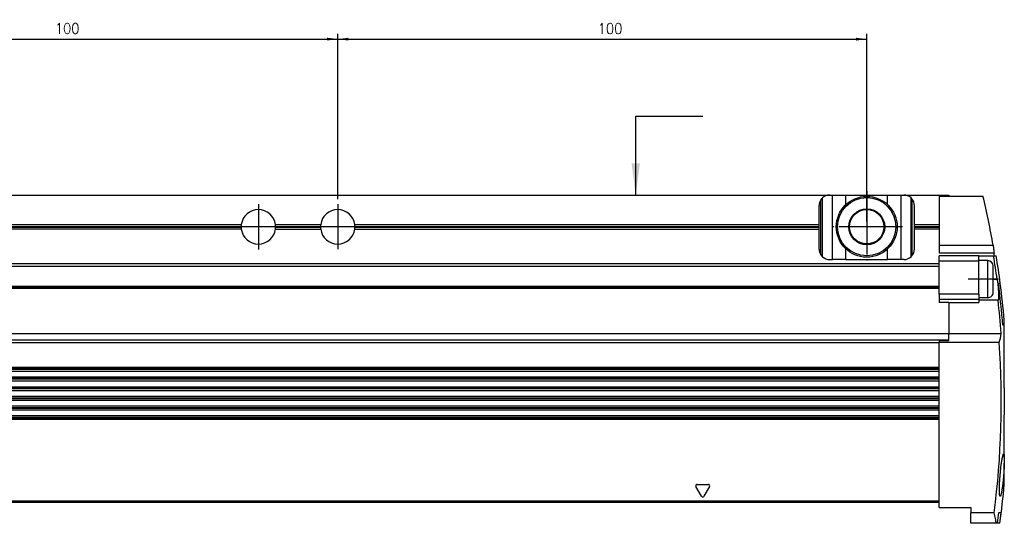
# Model space of a CAD drawing. Header units: millimetres. Extents: x -285 to 870, y -217 to 203.
# Tile 11 of 22: x 11 to 198, y -18 to 77. Entities that reach past the tile are written whole.
import ezdxf

# ---------------------------------------------------------------- set-up
doc = ezdxf.new("R2010")
doc.units = ezdxf.units.MM
doc.linetypes.add('DOT_CENTER', pattern=[14, 12, -1, 0, -1])
doc.layers.add('1', color=7, linetype='Continuous')
doc.styles.add('CONVERTER_11', font='txt.shx', dxfattribs={"width": 0.9})
doc.dimstyles.new('ME10_DIM_25', dxfattribs={"dimtxt": 2, "dimasz": 2, "dimexe": 1, "dimexo": 1, "dimgap": 1, "dimtad": 1, "dimdsep": 46, "dimtxsty": 'CONVERTER_11', "dimsah": 1, "dimcen": 0.09, "dimclrd": 2, "dimclre": 2, "dimclrt": 2, "dimadec": 0, "dimazin": 0, "dimtfac": 1, "dimtdec": 4, "dimtix": 1, "dimtmove": 0, "dimatfit": 3, "dimfxl": 1, "dimtolj": 1, "dimtzin": 0, "dimarcsym": 0})
doc.dimstyles.new('ME10_DIM_47', dxfattribs={"dimtxt": 2, "dimasz": 2, "dimexe": 1, "dimexo": 1, "dimgap": 1, "dimtad": 1, "dimdsep": 46, "dimtxsty": 'CONVERTER_11', "dimsah": 1, "dimcen": 0.09, "dimclrd": 2, "dimclre": 2, "dimclrt": 2, "dimadec": 0, "dimazin": 0, "dimtfac": 1, "dimtdec": 4, "dimtix": 1, "dimtmove": 0, "dimatfit": 3, "dimfxl": 1, "dimtolj": 1, "dimtzin": 0, "dimarcsym": 0})
doc.dimstyles.get("Standard").update_dxf_attribs({"dimtxt": 0.18, "dimasz": 0.18, "dimexe": 0.18, "dimexo": 0.0625, "dimgap": 0.09, "dimtad": 0, "dimtih": 1, "dimtoh": 1, "dimdec": 4, "dimzin": 0, "dimdsep": 46, "dimtxsty": 'Standard', "dimcen": 0.09, "dimadec": 0, "dimazin": 0, "dimtfac": 1, "dimtdec": 4, "dimtofl": 0, "dimtmove": 0, "dimatfit": 3, "dimfxl": 1, "dimtolj": 1, "dimtzin": 0, "dimarcsym": 0})

# ---------------------------------------------------------------- blocks, each defined once
blk = doc.blocks.new('REGLA__35', base_point=(-163.4012745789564, -18.42233367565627))
at = {"color": 7, "linetype": 'Continuous'}
for p, q in [((-21.40287452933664, 43.58389299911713), (164.5971250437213, 43.59649547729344)), ((164.5971250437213, 43.59649547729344), (165.0971250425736, 43.59652935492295)), ((165.0971250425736, 43.59652935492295), (167.6567564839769, 43.59670278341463)), ((167.6567564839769, 43.59670278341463), (175.5374935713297, 43.59723674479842)), ((175.5374935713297, 43.59723674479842), (178.0971250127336, 43.59741017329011)), ((178.0971250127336, 43.59741017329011), (178.5971250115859, 43.59744405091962)), ((178.5971250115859, 43.59744405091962), (187.0971249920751, 43.59801997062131)), ((179.9645817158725, 31.93732360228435), (179.9638282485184, 43.0577497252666)), ((180.1221728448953, 42.89152380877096), (180.1229037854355, 32.10357097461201)), ((185.2971385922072, 43.39723461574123), (187.0971385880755, 43.39735657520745)), ((185.2971385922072, 43.39723461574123), (185.2975016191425, 38.03931938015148)), ((187.0971249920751, 43.59801997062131), (187.0971385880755, 43.39735657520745)), ((187.0971385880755, 43.39735657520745), (193.5631745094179, 43.39779468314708)), ((162.5975016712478, 38.03778133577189), (162.5972605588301, 41.59635997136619)), ((180.5975016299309, 38.03900093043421), (180.5972605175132, 41.59757956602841)), ((-19.40249791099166, 38.02544987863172), (53.37761882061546, 38.03038111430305)), ((59.81738500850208, 38.03081744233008), (68.37761878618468, 38.03139744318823)), ((74.81738497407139, 38.0318337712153), (162.5975016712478, 38.03778133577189)), ((162.5975614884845, 37.15493862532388), (162.5975016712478, 38.03778133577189)), ((180.5975016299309, 38.03900093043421), (185.2975016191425, 38.03931938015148)), ((180.5975614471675, 37.15615821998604), (180.5975016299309, 38.03900093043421)), ((185.2975016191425, 38.03931938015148), (185.2975614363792, 37.15647666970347)), ((53.37767863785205, 37.14753840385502), (-19.40243809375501, 37.14260716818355)), ((59.81744482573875, 37.14797473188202), (68.37767860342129, 37.14855473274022)), ((74.81744479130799, 37.14899106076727), (162.5975614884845, 37.15493862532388)), ((162.597816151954, 33.39635999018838), (162.5975614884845, 37.15493862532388)), ((185.2975614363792, 37.15647666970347), (180.5975614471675, 37.15615821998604)), ((180.597816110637, 33.3975795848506), (180.5975614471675, 37.15615821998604)), ((185.2975614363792, 37.15647666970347), (185.2977686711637, 34.0978980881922)), ((185.2977686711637, 34.0978980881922), (195.496782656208, 34.09858912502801)), ((185.2977686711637, 34.0978980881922), (185.2978703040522, 32.59789809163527)), ((195.6726892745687, 32.59860104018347), (185.2978703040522, 32.59789809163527)), ((192.7979042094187, 32.09774280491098), (185.2979042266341, 32.09723464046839)), ((185.2979719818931, 31.09723464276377), (185.2979042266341, 32.09723464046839)), ((192.7979042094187, 32.09774280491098), (195.5691141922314, 32.09793056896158)), ((192.7979648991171, 31.20202343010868), (192.7979042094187, 32.09774280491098)), ((195.5691141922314, 32.09793056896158), (196.0655044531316, 32.09796420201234)), ((185.2980058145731, 30.597898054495), (-151.1019934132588, 30.57510518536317)), ((164.5979516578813, 31.39649550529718), (165.0979516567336, 31.39652938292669)), ((167.6575830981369, 31.39670281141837), (165.0979516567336, 31.39652938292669)), ((167.6575830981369, 31.39670281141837), (175.5383201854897, 31.39723677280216)), ((178.0979516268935, 31.39741020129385), (175.5383201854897, 31.39723677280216)), ((178.5979516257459, 31.39744407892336), (178.0979516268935, 31.39741020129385)), ((185.2980058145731, 30.597898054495), (185.2979719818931, 31.09723464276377)), ((185.2980396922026, 30.09789805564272), (185.2980058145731, 30.597898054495)), ((185.2982905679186, 26.39522288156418), (185.2980396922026, 30.09789805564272)), ((194.4979648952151, 31.202138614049), (192.7979648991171, 31.20202343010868)), ((192.7979719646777, 31.09774280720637), (192.7979648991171, 31.20202343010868)), ((192.798395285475, 24.84995034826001), (192.7979719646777, 31.09774280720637)), ((195.4982020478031, 27.70203698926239), (195.4980326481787, 30.20220637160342)), ((-151.1016951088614, 26.1724300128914), (185.2983041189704, 26.19522288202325)), ((181.0503965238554, 26.19493506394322), (181.2983209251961, 25.94704425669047)), ((181.2983041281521, 26.1949518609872), (181.2983209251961, 25.94704425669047)), ((185.2983953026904, 24.84944218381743), (185.2982905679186, 26.39522288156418)), ((195.4983714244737, 25.20220638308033), (195.4982020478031, 27.70203698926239)), ((196.8190557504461, 26.89867869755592), (196.4752328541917, 26.89865540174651)), ((196.8445798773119, 26.8986804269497), (196.8190557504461, 26.89867869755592)), ((-147.0295875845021, 25.99650131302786), (181.2266130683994, 26.01874239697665)), ((185.2983209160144, 25.94731527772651), (181.2983209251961, 25.94704425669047)), ((185.2983953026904, 24.84944218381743), (185.2984621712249, 23.86252935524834)), ((192.798395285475, 24.84995034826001), (192.7984391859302, 24.20202344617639)), ((194.4984391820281, 24.20213863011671), (192.7984391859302, 24.20202344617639)), ((192.7984391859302, 24.20202344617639), (192.7984621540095, 23.86303751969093)), ((185.2984621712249, 23.86252935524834), (185.2985014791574, 23.28238350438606)), ((187.0985014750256, 23.28250546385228), (185.2985014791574, 23.28238350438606)), ((187.0985013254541, 23.28471299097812), (192.7985013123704, 23.28509919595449)), ((187.0985013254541, 23.28471299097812), (187.0985014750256, 23.28250546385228)), ((187.0985014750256, 23.28250546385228), (187.0988955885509, 17.46578318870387)), ((192.7984621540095, 23.86303751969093), (192.7984717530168, 23.72136575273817)), ((196.4204843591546, 23.72161116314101), (192.7984717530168, 23.72136575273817)), ((192.7984717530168, 23.72136575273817), (192.7985013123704, 23.28509919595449)), ((197.5987917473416, 18.99873151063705), (197.34513596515, 18.99871432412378)), ((197.5987917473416, 18.99873151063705), (197.5987244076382, 19.99259832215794)), ((197.5995921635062, 7.16806812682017), (197.5987917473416, 18.99873151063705)), ((-152.9011034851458, 17.44059348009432), (187.0988957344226, 17.46363026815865)), ((187.0988955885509, 17.46578318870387), (197.0215359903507, 17.46645549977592)), ((187.0988957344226, 17.46363026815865), (187.0988955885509, 17.46578318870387)), ((187.0989786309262, 16.24016061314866), (187.0988957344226, 17.46363026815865)), ((185.2989865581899, 16.1231011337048), (187.0989865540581, 16.12322309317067)), ((185.2989865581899, 16.1231011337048), (185.299010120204, 15.77534932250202)), ((185.299010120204, 15.77534932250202), (185.2990135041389, 15.72540582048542)), ((196.655446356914, 15.72617527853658), (185.2990135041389, 15.72540582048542)), ((185.2993307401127, 11.04331947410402), (185.2990135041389, 15.72540582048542)), ((187.0989865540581, 16.12322309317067), (187.0989786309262, 16.24016061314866)), ((185.2993307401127, 11.04331947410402), (-151.1006684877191, 11.02052660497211)), ((-151.1006222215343, 10.33768389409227), (185.2993770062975, 10.36047676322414)), ((185.2993770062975, 10.36047676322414), (185.2993307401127, 11.04331947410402)), ((185.2994549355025, 9.21031947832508), (185.2993770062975, 10.36047676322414)), ((185.2994549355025, 9.21031947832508), (-151.1005442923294, 9.18752660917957)), ((-151.1004980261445, 8.50468389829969), (185.2995012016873, 8.52747676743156)), ((185.2995012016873, 8.52747676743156), (185.2994549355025, 9.21031947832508)), ((185.2995791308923, 7.37731948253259), (185.2995012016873, 8.52747676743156)), ((-151.1004200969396, 7.35452661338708), (185.2995791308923, 7.37731948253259)), ((-151.1003738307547, 6.67168390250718), (185.2996253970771, 6.69447677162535)), ((185.2996253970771, 6.69447677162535), (185.2995791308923, 7.37731948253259)), ((185.299703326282, 5.54431948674), (185.2996253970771, 6.69447677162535)), ((185.299703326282, 5.54431948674), (-151.1002959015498, 5.52152661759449)), ((-151.100249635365, 4.83868390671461), (185.2997495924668, 4.86147677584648)), ((185.2997495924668, 4.86147677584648), (185.299703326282, 5.54431948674)), ((185.2998275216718, 3.71131949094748), (185.2997495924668, 4.86147677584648)), ((185.2998275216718, 3.71131949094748), (-151.10017170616, 3.68852662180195)), ((-151.1001254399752, 3.00568391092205), (185.2998737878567, 3.02847678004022)), ((185.2999517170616, 1.87831949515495), (-151.1000475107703, 1.85552662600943)), ((185.2998737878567, 3.02847678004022), (185.2998275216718, 3.71131949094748)), ((185.2999517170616, 1.87831949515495), (185.2998737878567, 3.02847678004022)), ((185.2999979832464, 1.19547678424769), (185.2999517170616, 1.87831949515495)), ((197.6004827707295, -5.95908591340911), (197.5999356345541, 2.06806813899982)), ((185.2999979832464, 1.19547678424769), (-151.1000012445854, 1.17268391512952)), ((185.3010412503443, -14.20210431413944), (185.2999979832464, 1.19547678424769)), ((197.6004827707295, -5.95908591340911), (197.6005576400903, -7.0640829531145)), ((197.6008265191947, -11.03247017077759), (197.6005576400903, -7.0640829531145)), ((-151.0989444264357, -14.42489718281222), (185.3010548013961, -14.40210431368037)), ((185.3011222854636, -15.39810179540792), (185.3010412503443, -14.20210431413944)), ((185.3011222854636, -15.39810179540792), (191.3011222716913, -15.39769526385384)), ((191.3011222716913, -15.39769526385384), (191.3011914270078, -16.41835871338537)), ((195.6957138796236, -16.41806096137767), (191.3011914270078, -16.41835871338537)), ((191.3013255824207, -18.39835870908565), (191.3011914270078, -16.41835871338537)), ((196.5815981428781, -16.3490512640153), (197.0120478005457, -16.3490220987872)), ((196.1127757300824, -18.39803270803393), (191.3013255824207, -18.39835870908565)), ((196.3104934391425, -18.39801931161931), (196.1127757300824, -18.39803270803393)), ((196.7416447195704, -18.39799009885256), (196.3104934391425, -18.39801931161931)), ((196.7478819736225, -18.39798967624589), (196.7416447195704, -18.39799009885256))]:
    blk.add_line(p, q, dxfattribs=at)
at = {"color": 3, "linetype": 'Continuous'}
for p, q in [((163.2312484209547, 31.93618983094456), (163.230494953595, 43.05661595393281)), ((165.0979516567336, 31.39652938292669), (165.0971250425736, 43.59652935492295)), ((167.656879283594, 41.78430301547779), (167.6567564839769, 43.59670278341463)), ((175.5376163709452, 41.78483697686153), (175.5374935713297, 43.59723674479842)), ((178.0979516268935, 31.39741020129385), (178.0971250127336, 43.59741017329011)), ((162.9312243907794, 32.29084098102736), (162.9305189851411, 42.70192415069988)), ((-19.40247279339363, 37.65473920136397), (53.34829636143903, 37.65966844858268)), ((-19.402463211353, 37.51331784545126), (53.34830594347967, 37.51824709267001)), ((59.84675770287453, 37.66010875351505), (68.34829632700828, 37.66068477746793)), ((59.84676728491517, 37.51868739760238), (68.34830590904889, 37.51926342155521)), ((74.84675766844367, 37.66112508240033), (162.5975267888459, 37.66707065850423)), ((74.84676725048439, 37.51970372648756), (162.5975363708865, 37.52564930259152)), ((180.5975267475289, 37.66829025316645), (185.2975267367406, 37.66860870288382)), ((180.5975363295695, 37.52686889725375), (185.2975363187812, 37.52718734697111)), ((167.6575830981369, 31.39670281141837), (167.6574467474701, 33.40910257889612)), ((175.5383201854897, 31.39723677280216), (175.5381838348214, 33.40963654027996)), ((185.2980396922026, 30.09789805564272), (-151.1019595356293, 30.07510518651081)), ((192.7979719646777, 31.09774280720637), (185.2979719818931, 31.09723464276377)), ((194.4982020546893, 27.70190147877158), (194.4979648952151, 31.202138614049)), ((-151.1017086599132, 26.37243001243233), (185.2982905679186, 26.39522288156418)), ((-146.9228213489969, 26.10326754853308), (181.1198468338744, 26.12549416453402)), ((194.4984391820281, 24.20213863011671), (194.4982020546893, 27.70190147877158)), ((195.4982015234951, 27.70977525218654), (196.2395754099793, 27.70982548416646)), ((192.798395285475, 24.84995034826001), (185.2983953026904, 24.84944218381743)), ((192.7984621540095, 23.86303751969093), (185.2984621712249, 23.86252935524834)), ((-152.9010205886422, 16.21712382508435), (187.0989786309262, 16.24016061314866)), ((-151.1009891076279, 15.75255645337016), (185.299010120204, 15.77534932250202)), ((185.2993490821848, 10.77260879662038), (-151.100650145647, 10.74981592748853)), ((185.2993586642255, 10.63118744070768), (-151.1006405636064, 10.60839457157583)), ((185.2994732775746, 8.93960880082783), (-151.1005259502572, 8.91681593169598)), ((185.2994828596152, 8.79818744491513), (-151.1005163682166, 8.77539457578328)), ((185.2995974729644, 7.10660880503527), (-151.1004017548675, 7.08381593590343)), ((185.299607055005, 6.96518744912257), (-151.1003921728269, 6.94239457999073)), ((185.2997216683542, 5.27360880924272), (-151.1002775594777, 5.25081594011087)), ((185.2997312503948, 5.13218745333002), (-151.1002679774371, 5.10939458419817)), ((185.2998458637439, 3.44060881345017), (-151.1001533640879, 3.41781594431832)), ((185.2998554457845, 3.29918745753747), (-151.1001437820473, 3.27639458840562)), ((185.2999700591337, 1.60760881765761), (-151.1000291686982, 1.58481594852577)), ((185.2999796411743, 1.46618746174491), (-151.1000195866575, 1.44339459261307)), ((139.5336923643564, -11.05695822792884), (141.6679637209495, -11.05681361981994)), ((140.384546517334, -13.28010529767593), (139.3172856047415, -11.43184438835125)), ((141.884421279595, -11.43167045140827), (140.8174108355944, -13.28007596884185)), ((185.3010412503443, -14.20210431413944), (-151.0989579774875, -14.22489718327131))]:
    blk.add_line(p, q, dxfattribs=at)
at = {"color": 7, "linetype": 'Continuous'}
for radius in [5.749999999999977, 5.499999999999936, 3.400000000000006, 3.249999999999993]:
    blk.add_circle((171.5975315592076, 37.59696977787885), radius, dxfattribs=at)
for centre, radius, start, end in [((164.5972605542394, 41.59649548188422), 2.000000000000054, 133.1085559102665, 146.4465723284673), ((164.5972605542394, 41.59649548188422), 1.999999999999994, 90.00388209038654, 133.1085559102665), ((178.5972605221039, 41.59744405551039), 1.999999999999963, 46.89920827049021, 90.0038820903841), ((178.5972605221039, 41.59744405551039), 1.999999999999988, 40.31879126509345, 46.89920827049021), ((178.5972605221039, 41.59744405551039), 2.000000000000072, 0.00388209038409, 40.31879126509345), ((30.33024552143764, 4.60571171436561), 167.7790654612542, 10.12428603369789, 13.36827968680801), ((164.5972605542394, 41.59649548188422), 1.999999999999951, 146.4465723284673, 180.0038820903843), ((56.59753182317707, 37.58917792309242), 3.250000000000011, 7.81003437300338, 172.1977298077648), ((71.5975317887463, 37.59019425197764), 3.250000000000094, 7.81003437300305, 172.1977298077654), ((56.59753182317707, 37.58917792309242), 3.249999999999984, 178.7571918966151, 181.2505722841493), ((56.59753182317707, 37.58917792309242), 3.249999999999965, 172.1977298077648, 178.7571918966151), ((56.59753182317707, 37.58917792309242), 3.249999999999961, 181.2505722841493, 187.8100343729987), ((56.59753182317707, 37.58917792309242), 3.250000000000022, 1.25057228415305, 7.81003437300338), ((56.59753182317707, 37.58917792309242), 3.249999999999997, 352.1977298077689, 358.7571918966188), ((56.59753182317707, 37.58917792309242), 3.250000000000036, 358.7571918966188, 1.25057228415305), ((71.5975317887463, 37.59019425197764), 3.249999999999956, 178.7571918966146, 181.2505722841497), ((71.5975317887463, 37.59019425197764), 3.24999999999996, 172.1977298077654, 178.7571918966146), ((71.5975317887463, 37.59019425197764), 3.249999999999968, 181.2505722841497, 187.8100343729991), ((71.59753178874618, 37.59019425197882), 3.250000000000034, 1.25057228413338, 7.81003437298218), ((71.5975317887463, 37.59019425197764), 3.250000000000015, 352.1977298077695, 358.7571918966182), ((71.5975317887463, 37.59019425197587), 3.249999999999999, 358.7571918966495, 1.25057228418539), ((56.59753182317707, 37.58917792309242), 3.249999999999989, 187.8100343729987, 352.1977298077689), ((71.5975317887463, 37.59019425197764), 3.249999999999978, 187.8100343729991, 352.1977298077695), ((164.5978161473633, 33.39649550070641), 2.000000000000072, 180.0038820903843, 213.5611918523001), ((164.5978161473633, 33.39649550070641), 2.000000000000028, 213.5611918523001, 226.8992082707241), ((164.5978161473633, 33.39649550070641), 2.000000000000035, 226.8992082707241, 270.0038820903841), ((178.5978161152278, 33.39744407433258), 1.999999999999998, 270.0038820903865, 313.1085559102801), ((178.5978161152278, 33.39744407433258), 2.000000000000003, 313.1085559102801, 319.6889729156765), ((178.5978161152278, 33.39744407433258), 2.000000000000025, 319.6889729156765, 0.00388209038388), ((30.33024552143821, 4.6057117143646), 167.5103155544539, 7.92788022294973, 9.44626497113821), ((30.3302455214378, 4.60571171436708), 167.6953355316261, 9.43575190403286, 9.60919963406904), ((30.3302455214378, 4.60571171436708), 168.0000000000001, 7.62542576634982, 9.41849164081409), ((194.4980326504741, 30.2021386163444), 0.9999999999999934, 0.0038820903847, 90.0038820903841), ((30.33024552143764, 4.60571171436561), 167.6339230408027, 4.92546425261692, 7.64216879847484), ((30.3302455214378, 4.60571171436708), 167.9747013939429, 5.25579897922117, 7.62658046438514), ((194.4983714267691, 25.20213862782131), 0.9999999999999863, 270.0038820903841, 0.0038820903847), ((30.33024552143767, 4.60571171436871), 167.1866772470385, 4.41180489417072, 6.56548103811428), ((173.2360969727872, 21.56137316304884), 24.13535704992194, 346.0089873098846, 350.2316764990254), ((30.3302455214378, 4.60571171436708), 166.6965420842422, 352.7545593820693, 3.82508936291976), ((30.33024552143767, 4.60571171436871), 168.0000000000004, 352.1299481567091, 354.6589236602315), ((30.33024552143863, 4.60571171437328), 167.5667459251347, 352.1094599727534, 352.8161701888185), ((30.33024552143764, 4.60571171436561), 167.9938215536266, 352.1296567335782, 352.8345389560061)]:
    blk.add_arc(centre, radius, start, end, dxfattribs=at)
at = {"color": 3, "linetype": 'Continuous'}
for centre, radius, start, end in [((139.5337092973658, -11.30687255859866), 0.2499143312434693, 90.0038820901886, 210.0038820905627), ((141.6679806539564, -11.30672795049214), 0.2499143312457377, 330.0038820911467, 90.00388208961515), ((140.600970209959, -13.15513346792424), 0.2499143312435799, 210.0038820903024, 330.0038820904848)]:
    blk.add_arc(centre, radius, start, end, dxfattribs=at)
at = {"color": 7, "linetype": 'Continuous'}
for points, knots in [([(195.496782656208, 34.09858912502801), (195.5277987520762, 33.84872378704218), (195.5898146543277, 33.34912417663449), (195.6450692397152, 32.84873166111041), (195.6726892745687, 32.59860104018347)], [0, 0, 0, 0, 0.7553394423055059, 1.510282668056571, 1.510282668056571, 1.510282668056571, 1.510282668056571]), ([(196.2395754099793, 27.70982548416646), (196.2569119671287, 27.58274073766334), (196.2967184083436, 27.29094176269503), (196.3560816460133, 26.80645897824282), (196.4077257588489, 26.3319146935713), (196.4504345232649, 25.87763442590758), (196.4843226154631, 25.45754398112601), (196.5118239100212, 24.98832971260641), (196.528557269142, 24.53286548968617), (196.5135661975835, 24.15257281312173), (196.5030943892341, 23.88338411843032), (196.4416921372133, 23.76314178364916), (196.4204843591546, 23.72161116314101)], [0, 0, 0, 0, 0.384782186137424, 0.8834974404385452, 1.464273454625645, 1.816729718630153, 2.252387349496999, 2.728303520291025, 3.227805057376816, 3.615406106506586, 3.878484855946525, 4.017292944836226, 4.017292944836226, 4.017292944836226, 4.017292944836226]), ([(197.5995921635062, 7.168068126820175), (197.5995919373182, 7.156026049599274), (197.5995912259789, 7.11920805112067), (197.599594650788, 7.054104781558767), (197.5995986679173, 6.965200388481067), (197.5996044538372, 6.857935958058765), (197.5996101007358, 6.756300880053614), (197.5996157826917, 6.657380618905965), (197.5996216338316, 6.557351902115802), (197.599629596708, 6.423975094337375), (197.5996398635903, 6.25531950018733), (197.5996526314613, 6.049454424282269), (197.599670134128, 5.772157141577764), (197.5996922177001, 5.429023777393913), (197.5997184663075, 5.028990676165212), (197.5997429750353, 4.661982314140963), (197.5997644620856, 4.344758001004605), (197.5997817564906, 4.092238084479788), (197.5997969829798, 3.872148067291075), (197.5998099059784, 3.687061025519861), (197.5998202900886, 3.539550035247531), (197.5998321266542, 3.372567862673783), (197.5998454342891, 3.186635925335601), (197.5998603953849, 2.98077431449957), (197.5998728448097, 2.812122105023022), (197.5998828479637, 2.67874839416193), (197.5998904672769, 2.578722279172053), (197.5998981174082, 2.479805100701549), (197.599906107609, 2.378173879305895), (197.5999149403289, 2.270914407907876), (197.5999218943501, 2.188383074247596), (197.5999283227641, 2.123286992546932), (197.599933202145, 2.086474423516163), (197.5999356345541, 2.068068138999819)], [0, 0, 0, 0, 0.0361262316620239, 0.1104539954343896, 0.1953098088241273, 0.3028394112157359, 0.4322472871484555, 0.5002150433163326, 0.5996001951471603, 0.7323334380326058, 0.9003454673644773, 1.105566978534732, 1.349928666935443, 1.73223731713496, 2.134967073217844, 2.550027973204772, 2.83326240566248, 3.08664001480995, 3.307587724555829, 3.493532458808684, 3.641901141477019, 3.750120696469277, 3.994478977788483, 4.199696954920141, 4.367705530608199, 4.500435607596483, 4.599818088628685, 4.667783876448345, 4.797187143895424, 4.904711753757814, 4.98956229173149, 5.044781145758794, 5.099999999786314, 5.099999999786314, 5.099999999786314, 5.099999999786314]), ([(196.8077876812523, -13.30405845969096), (196.7946982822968, -13.29621568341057), (196.7607712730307, -13.27588765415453), (196.7436860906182, -13.20610296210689), (196.7145064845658, -13.08757031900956), (196.6942490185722, -12.88696743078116), (196.6781156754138, -12.61185843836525), (196.6719374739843, -12.29959790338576), (196.6723193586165, -11.98333361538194), (196.6774774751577, -11.68211916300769), (196.6849606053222, -11.41797671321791), (196.695772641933, -11.12187737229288), (196.7109597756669, -10.78884975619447), (196.7320667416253, -10.40999118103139), (196.7543152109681, -10.06316043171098), (196.7760332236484, -9.758331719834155), (196.7955455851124, -9.50547994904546), (196.8200193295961, -9.20668203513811), (196.8506178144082, -8.860385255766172), (196.8892485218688, -8.463150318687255), (196.9257248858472, -8.117164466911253), (196.9585552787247, -7.826477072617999), (196.9862466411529, -7.595137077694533), (197.0191853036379, -7.332596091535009), (197.0582851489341, -7.039911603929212), (197.1058084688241, -6.715927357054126), (197.1482550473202, -6.451144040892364), (197.1846531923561, -6.242364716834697), (197.2140682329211, -6.086471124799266), (197.2486174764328, -5.915104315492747), (197.2937283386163, -5.715765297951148), (197.3478083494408, -5.512226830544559), (197.4020388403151, -5.38419164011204), (197.4361704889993, -5.318368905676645), (197.4653897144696, -5.307533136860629), (197.4748812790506, -5.304013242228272)], [0, 0, 0, 0, 0.0444210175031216, 0.1151368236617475, 0.2006240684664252, 0.4177517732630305, 0.7131581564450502, 1.030051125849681, 1.353648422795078, 1.662169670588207, 1.93373175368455, 2.146396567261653, 2.551050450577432, 2.933831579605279, 3.284719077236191, 3.593670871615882, 3.850629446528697, 4.045525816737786, 4.493064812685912, 4.893551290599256, 5.242838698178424, 5.536764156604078, 5.771150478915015, 5.941807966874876, 6.330559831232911, 6.656980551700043, 6.924129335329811, 7.135039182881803, 7.292713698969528, 7.400123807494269, 7.659213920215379, 7.907995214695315, 8.024100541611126, 8.085881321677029, 8.115605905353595, 8.115605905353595, 8.115605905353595, 8.115605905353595]), ([(197.4748812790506, -5.304013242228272), (197.4930201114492, -5.320505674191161), (197.5411274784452, -5.364246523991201), (197.5600510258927, -5.514168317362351), (197.5897026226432, -5.710749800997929), (197.5968270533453, -5.874871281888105), (197.6004827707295, -5.959085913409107)], [0, 0, 0, 0, 0.0718180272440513, 0.1904740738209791, 0.4291806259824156, 0.6807558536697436, 0.6807558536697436, 0.6807558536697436, 0.6807558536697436]), ([(197.6005576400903, -7.064082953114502), (197.5977586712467, -7.155595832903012), (197.5913399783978, -7.365456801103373), (197.5761183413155, -7.719737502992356), (197.554435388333, -8.131611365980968), (197.5276197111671, -8.555942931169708), (197.4996582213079, -8.943403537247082), (197.474287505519, -9.261999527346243), (197.448961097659, -9.558849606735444), (197.4196225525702, -9.880188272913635), (197.380999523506, -10.27062736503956), (197.3330773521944, -10.71296193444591), (197.2776493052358, -11.17501892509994), (197.2194276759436, -11.60998274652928), (197.1643317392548, -11.97865845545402), (197.1168951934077, -12.26423840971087), (197.0790138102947, -12.47227394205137), (197.0368177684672, -12.68227883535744), (196.9914758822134, -12.89746716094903), (196.925399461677, -13.10287424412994), (196.8842288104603, -13.24902430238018), (196.8264751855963, -13.29060429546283), (196.8077876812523, -13.30405845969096)], [0, 0, 0, 0, 0.274665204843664, 0.6298731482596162, 1.063794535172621, 1.511979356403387, 1.905383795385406, 2.229186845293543, 2.470785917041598, 2.799166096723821, 3.197204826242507, 3.647806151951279, 4.133912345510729, 4.593271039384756, 4.96430232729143, 5.252130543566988, 5.46182375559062, 5.598386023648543, 5.895485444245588, 6.116236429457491, 6.258100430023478, 6.325961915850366, 6.325961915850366, 6.325961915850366, 6.325961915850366]), ([(196.1127757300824, -18.39803270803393), (196.0817522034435, -18.25641510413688), (196.0169293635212, -17.96050878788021), (195.9168813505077, -17.48881973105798), (195.8086947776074, -16.97048422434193), (195.7342453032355, -16.606461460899), (195.6957138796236, -16.41806096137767)], [0, 0, 0, 0, 0.434926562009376, 0.9087677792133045, 1.446539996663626, 2.023440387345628, 2.023440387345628, 2.023440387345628, 2.023440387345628])]:
    blk.add_open_spline(points, degree=3, knots=knots, dxfattribs=at)
at = {"layer": '1', "color": 2, "linetype": 'DOT_CENTER'}
for p, q in [((171.5975315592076, 44.34696977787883), (171.5975315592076, 30.84696977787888)), ((56.59753182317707, 41.83917792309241), (56.59753182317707, 33.33917792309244)), ((71.59753178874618, 41.84019425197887), (71.59753178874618, 33.34019425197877)), ((71.5975317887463, 41.84019425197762), (71.5975317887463, 33.34019425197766)), ((60.84753182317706, 37.58917792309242), (52.34753182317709, 37.58917792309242)), ((75.84753178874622, 37.59019425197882), (67.34753178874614, 37.59019425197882)), ((75.84753178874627, 37.59019425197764), (67.34753178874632, 37.59019425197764)), ((178.3475315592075, 37.59696977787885), (164.8475315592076, 37.59696977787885)), ((196.4982020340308, 27.70227413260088), (190.7982020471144, 27.70188792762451))]:
    blk.add_line(p, q, dxfattribs=at)
blk = doc.blocks.new('Regla_G2_cm240__36', base_point=(-163.4012745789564, -41.42437540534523))
blk.add_blockref('REGLA__35', (-163.4012745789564, -18.42233367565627))
blk = doc.blocks.new('*D59')
at = {"layer": '1', "color": 2, "linetype": 'Continuous'}
for p, q in [((71.59753178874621, 42.84019425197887), (71.59753178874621, 74.03011108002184)), ((71.59753178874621, 73.03011108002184), (171.5975315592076, 73.03011108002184)), ((171.5975315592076, 38.59696977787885), (171.5975315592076, 74.03011108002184))]:
    blk.add_line(p, q, dxfattribs=at)
at = {"layer": '1', "color": 2}
for points in [[(73.59753178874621, 73.29341607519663), (73.59753178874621, 72.76680608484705), (71.59753178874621, 73.03011108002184)], [(169.5975315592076, 72.76680608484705), (169.5975315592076, 73.29341607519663), (171.5975315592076, 73.03011108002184)]]:
    blk.add_solid(points, dxfattribs=at)
at = {"layer": '1', "color": 2, "insert": (120.7665175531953, 74.03011108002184), "char_height": 2, "attachment_point": 7, "rotation": 0.00013888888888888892, "line_spacing_factor": 0.60024009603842, "style": 'CONVERTER_11'}
blk.add_mtext('100', dxfattribs=at)
blk = doc.blocks.new('*D83')
at = {"layer": '1', "color": 2, "linetype": 'Continuous'}
for p, q in [((-28.40246798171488, 45.33341872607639), (-28.40246798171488, 74.0439145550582)), ((-28.40246798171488, 73.0439145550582), (71.59753178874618, 73.0439145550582)), ((71.59753178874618, 42.84019425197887), (71.59753178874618, 74.0439145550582))]:
    blk.add_line(p, q, dxfattribs=at)
at = {"layer": '1', "color": 2}
for points in [[(-26.40246798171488, 73.30721955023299), (-26.40246798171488, 72.7806095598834), (-28.40246798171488, 73.0439145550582)], [(69.59753178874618, 72.7806095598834), (69.59753178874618, 73.30721955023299), (71.59753178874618, 73.0439145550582)]]:
    blk.add_solid(points, dxfattribs=at)
at = {"layer": '1', "color": 2, "insert": (18.13973268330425, 74.0439145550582), "char_height": 2, "attachment_point": 7, "rotation": 0.00013888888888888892, "line_spacing_factor": 0.60024009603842, "style": 'CONVERTER_11'}
blk.add_mtext('100', dxfattribs=at)
blk = doc.blocks.new('A', base_point=(16.99999999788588, 0.99999999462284))
at = {"layer": '1', "color": 2}
blk.add_solid([(127.1433105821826, 49.59401130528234), (128.7231405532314, 49.59401130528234), (127.933225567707, 43.59401130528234)], dxfattribs=at)
blk.add_blockref('Regla_G2_cm240__36', (-163.4012745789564, -41.42437540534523))
at = {"layer": '1'}
for base, p1, p2, dimstyle, picture, middle in [((-28.40246798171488, 73.0439145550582), (71.59753178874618, 41.84019425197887), (-28.40246798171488, 44.33341872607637), 'ME10_DIM_47', '*D83', (20.23973268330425, 75.0439145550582)), ((71.59753178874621, 73.03011108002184), (171.5975315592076, 37.59696977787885), (71.59753178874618, 41.84019425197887), 'ME10_DIM_25', '*D59', (122.8665175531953, 75.03011108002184))]:
    dim = blk.add_linear_dim(base=base, p1=p1, p2=p2, dimstyle=dimstyle, dxfattribs=at)
    dim.commit()
    dim.dimension.update_dxf_attribs({"geometry": picture, "text_midpoint": middle, "text_rotation": 0.00013888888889})
at = {"layer": '1', "color": 2, "linetype": 'Continuous', "has_arrowhead": 0}
blk.add_leader([(127.933225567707, 43.59401130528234), (127.933225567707, 58.4657920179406), (140.6125881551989, 58.4657920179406)], dimstyle='Standard', dxfattribs=at)

msp = doc.modelspace()

# ---------------------------------------------------------------- block references
msp.add_blockref('A', (16.99999999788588, 0.99999999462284))

doc.saveas('drawing.dxf')
